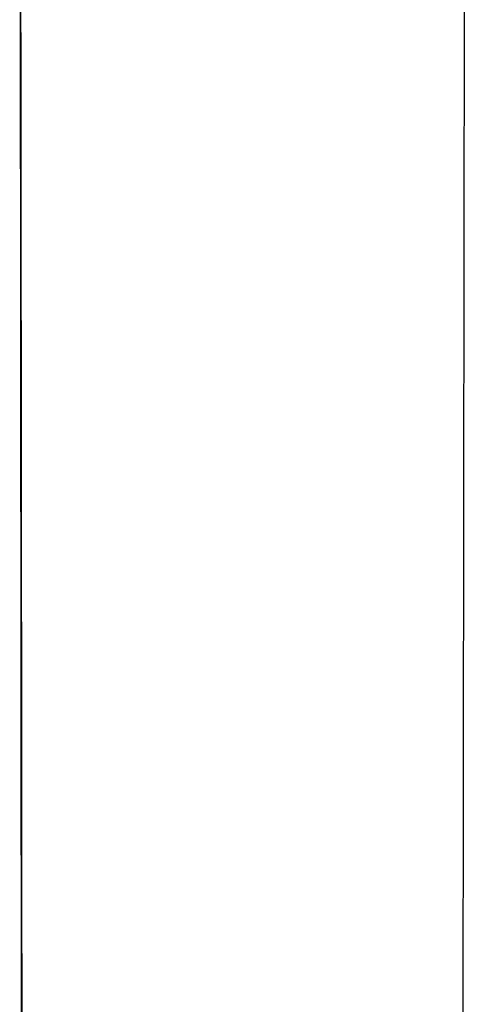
# Model space of a CAD drawing. Header units: millimetres. Extents: x 8 to 960, y 12 to 931.
# Tile 162 of 175: x 703 to 728, y 820 to 876. Entities that reach past the tile are written whole.
import ezdxf

# ---------------------------------------------------------------- set-up
doc = ezdxf.new("R2010")
doc.units = ezdxf.units.MM

msp = doc.modelspace()

# ---------------------------------------------------------------- linework, layer by layer
at = {"color": 7, "linetype": 'Continuous', "lineweight": 30}
for p, q in [((702.778, 794.805), (702.651, 918.602)), ((727.656, 892.976), (727.576, 817.695))]:
    msp.add_line(p, q, dxfattribs=at)
msp.add_open_spline([(702.653, 918.601), (702.654, 917.728), (702.656, 915.989), (702.659, 913.387), (702.662, 910.8), (702.665, 908.229), (702.668, 905.689), (702.671, 903.179), (702.674, 900.698), (702.677, 898.233), (702.68, 895.766), (702.683, 893.297), (702.686, 890.827), (702.689, 888.373), (702.692, 885.934), (702.695, 883.51), (702.698, 881.102), (702.701, 878.71), (702.704, 876.333), (702.707, 873.971), (702.709, 871.625), (702.712, 869.294), (702.715, 866.978), (702.718, 864.678), (702.72, 862.319), (702.723, 859.9), (702.726, 857.424), (702.729, 854.966), (702.731, 852.527), (702.734, 850.181), (702.737, 847.926), (702.739, 845.762), (702.741, 843.614), (702.744, 841.481), (702.746, 839.375), (702.748, 837.298), (702.75, 835.247), (702.752, 833.212), (702.754, 831.178), (702.756, 829.145), (702.758, 827.114), (702.76, 825.099), (702.762, 823.098), (702.764, 821.114), (702.766, 819.144), (702.768, 817.19), (702.77, 815.252), (702.771, 813.329), (702.773, 811.421), (702.775, 809.529), (702.777, 807.652), (702.778, 805.791), (702.78, 803.884), (702.782, 801.933), (702.783, 799.939), (702.785, 797.963), (702.786, 796.258), (702.787, 795.21), (702.788, 794.815)], degree=3, knots=[0, 0, 0, 0, 0.021142, 0.042161, 0.063055, 0.083826, 0.104472, 0.124628, 0.144665, 0.164582, 0.18438, 0.204457, 0.22441, 0.244239, 0.263942, 0.28352, 0.302974, 0.322303, 0.341507, 0.360586, 0.379541, 0.39837, 0.417075, 0.435655, 0.45411, 0.474266, 0.494271, 0.514125, 0.533829, 0.553381, 0.570986, 0.588467, 0.605824, 0.623057, 0.640165, 0.656847, 0.67341, 0.689852, 0.706175, 0.722707, 0.739115, 0.755398, 0.771557, 0.787591, 0.8035, 0.819284, 0.834944, 0.85048, 0.865891, 0.881177, 0.896339, 0.911376, 0.926288, 0.942549, 0.958658, 0.974617, 0.990425, 1, 1, 1, 1], dxfattribs=at)

doc.saveas('drawing.dxf')
